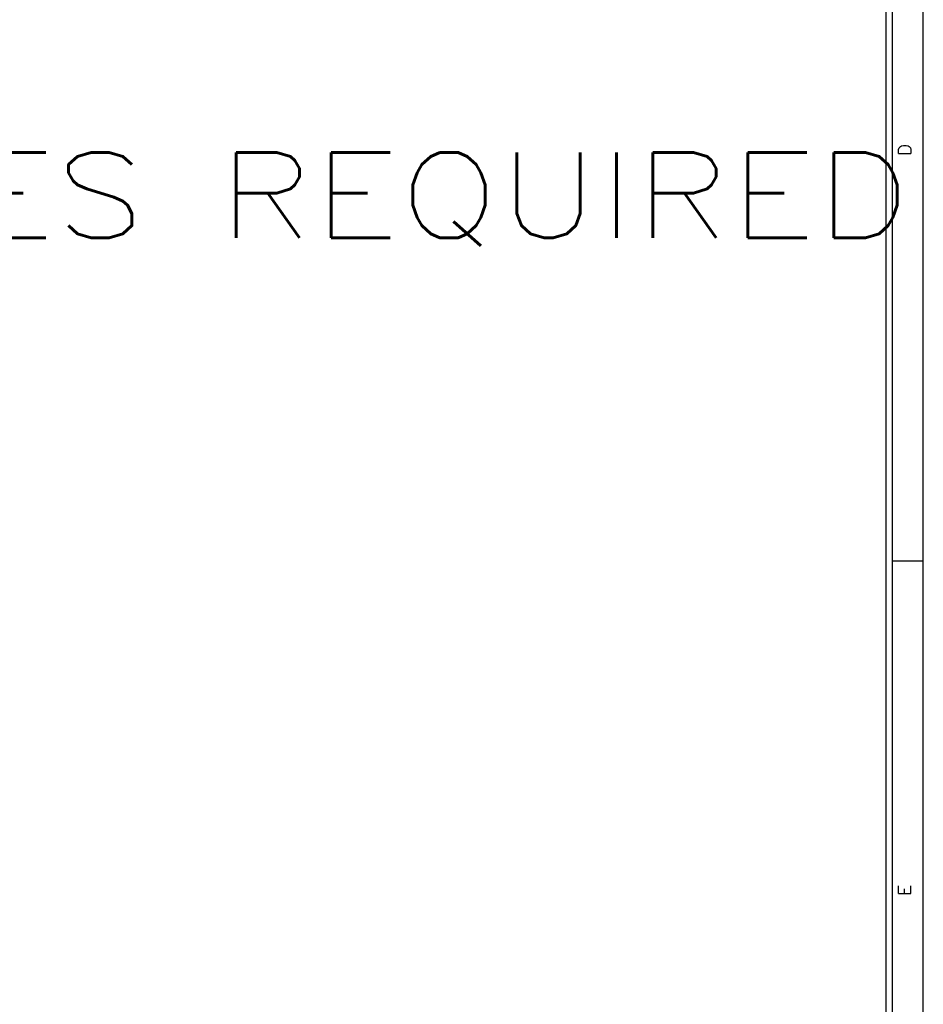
# Model space of a CAD drawing. Header units: inches. Extents: x 3 to 289, y 4 to 291.
# Tile 80 of 256: x 54.42 to 61.72, y 101.35 to 109.32. Entities that reach past the tile are written whole.
import ezdxf
from ezdxf.enums import TextEntityAlignment as Align

# ---------------------------------------------------------------- set-up
doc = ezdxf.new("R2010")
doc.units = ezdxf.units.IN
doc.header["$LTSCALE"] = 0.5
doc.header["$MEASUREMENT"] = 0
doc.layers.add('PLOTVIEW1', color=7, linetype='Continuous')
doc.styles.add('VERO4-Txt', font='txt_____.ttf')
doc.styles.add('VERO5-RomanD', font='romand__.ttf')

msp = doc.modelspace()

# ---------------------------------------------------------------- linework, layer by layer
at = {"layer": 'PLOTVIEW1', "color": 97, "linetype": 'Continuous'}
for p, q in [((61.4247, 93.94), (61.4247, 127.94)), ((61.4747, 93.94), (61.4747, 127.94)), ((61.7247, 93.94), (61.7247, 127.94)), ((61.7247, 104.94), (61.4747, 104.94))]:
    msp.add_line(p, q, dxfattribs=at)

# ---------------------------------------------------------------- texts
at = {"layer": 'PLOTVIEW1', "color": 56, "linetype": 'Continuous', "style": 'VERO4-Txt', "width": 1.023587}
msp.add_text('DTC SLUG KEEPER GROOVES REQUIRED', height=0.690933, dxfattribs=at).set_placement((38.9925, 107.5552), (61.6244, 107.5552), align=Align.FIT)
at = {"layer": 'PLOTVIEW1', "color": 56, "linetype": 'Continuous', "style": 'VERO5-RomanD'}
for s, width, p, p2 in [('D', 0.998855, (61.6252, 108.2181), (61.6252, 108.3167)), ('E', 0.999972, (61.6252, 102.2322), (61.6252, 102.3216))]:
    msp.add_text(s, height=0.1, rotation=90, dxfattribs=dict(at, width=width)).set_placement(p, p2, align=Align.FIT)

doc.saveas('drawing.dxf')
